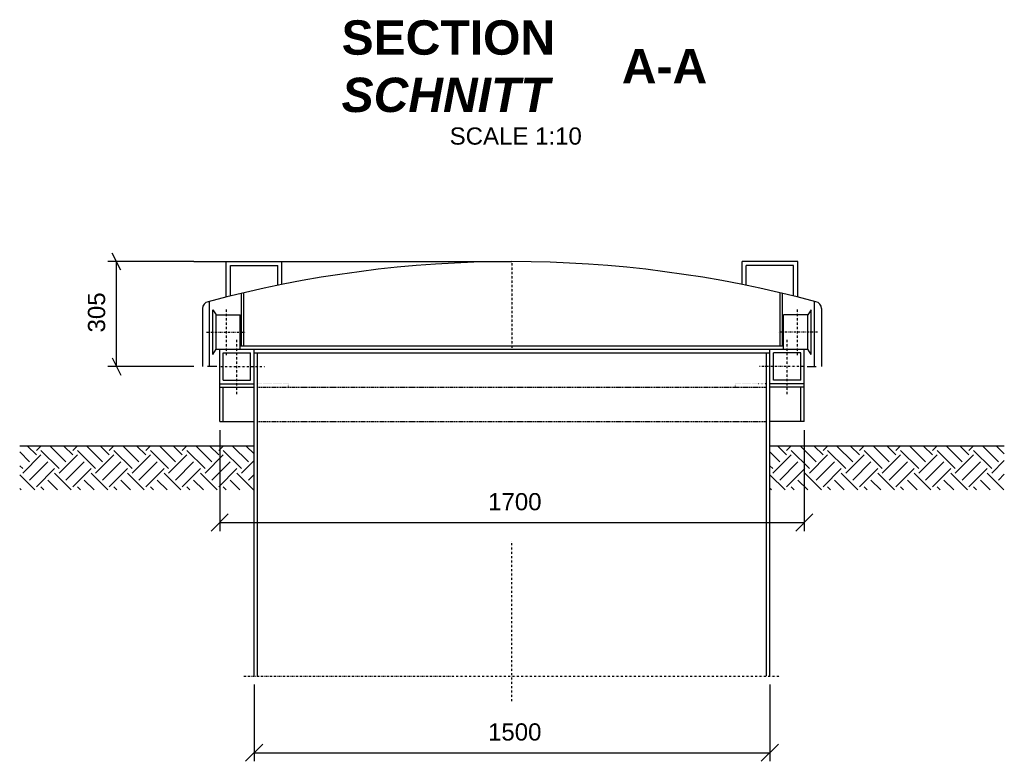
# Model space of a CAD drawing. Header units: millimetres. Extents: x -199700 to -180307, y -39802 to -30209.
# Tile 11 of 11: x -183170 to -180307, y -37072 to -34916. Entities that reach past the tile are written whole.
import ezdxf

# ---------------------------------------------------------------- set-up
doc = ezdxf.new("R2010")
doc.units = ezdxf.units.MM
doc.header["$LTSCALE"] = 5
doc.header["$MEASUREMENT"] = 0
for name, pattern in [('DASHDOT', [1, 0.5, -0.25, 0, -0.25]), ('DOT', [0.25, 0, -0.25]), ('HIDDEN', [0.375, 0.25, -0.125])]:
    doc.linetypes.add(name, pattern=pattern)
doc.layers.get('0').update_dxf_attribs({"linetype": 'CONTINUOUS'})
for name, color, linetype in [('2', 7, 'CONTINUOUS'), ('3', 7, 'CONTINUOUS'), ('5', 7, 'CONTINUOUS'), ('7', 7, 'CONTINUOUS'), ('Beschriftung', 7, 'CONTINUOUS')]:
    doc.layers.add(name, color=color, linetype=linetype)

msp = doc.modelspace()

# ---------------------------------------------------------------- hatches: boundary and pattern name
at = {"linetype": 'Continuous'}
h = msp.add_hatch(dxfattribs=at)
h.set_pattern_fill('EARTH', color=256, scale=300, angle=45)
h.set_pattern_definition([(45, (5039.21, 0), (7e-15, 106.066017), [75, -75]), (45, (5019.32, 19.89), (7e-15, 106.066017), [75, -75]), (45, (4999.43, 39.775), (7e-15, 106.066017), [75, -75]), (135, (4999.43, 53.03), (-106.066017, 1e-14), [75, -75]), (135, (5019.32, 72.92), (-106.066017, 1e-14), [75, -75]), (135, (5039.21, 92.81), (-106.066017, 1e-14), [75, -75])])
h.paths.add_polyline_path([(-182488.7, -36155.9), (-183170.3, -36155.9), (-183170.3, -36283.3), (-182488.7, -36283.3)])
h = msp.add_hatch(dxfattribs=at)
h.set_pattern_fill('EARTH', color=256, scale=300, angle=45)
h.set_pattern_definition([(45, (7220.83, 0), (7e-15, 106.066017), [75, -75]), (45, (7200.94, 19.89), (7e-15, 106.066017), [75, -75]), (45, (7181.05, 39.775), (7e-15, 106.066017), [75, -75]), (135, (7181.05, 53.03), (-106.066017, 1e-14), [75, -75]), (135, (7200.94, 72.92), (-106.066017, 1e-14), [75, -75]), (135, (7220.83, 92.81), (-106.066017, 1e-14), [75, -75])])
h.paths.add_polyline_path([(-180307, -36155.9), (-180988.7, -36155.9), (-180988.7, -36283.3), (-180307, -36283.3)])

# ---------------------------------------------------------------- linework, layer by layer
at = {"layer": '2', "color": 7, "linetype": 'Continuous', "ltscale": 2.5}
for p, q in [((-182569.7, -35619), (-182407.7, -35619)), ((-182569.7, -35722.4), (-182569.7, -35619)), ((-182557.7, -35631), (-182419.7, -35631)), ((-182557.7, -35719.4), (-182557.7, -35631)), ((-182419.7, -35688.3), (-182419.7, -35631)), ((-182407.7, -35685.8), (-182407.7, -35619)), ((-180907.7, -35619), (-181069.7, -35619)), ((-181069.7, -35685.8), (-181069.7, -35619)), ((-180919.7, -35631), (-181057.7, -35631)), ((-181057.7, -35688.3), (-181057.7, -35631)), ((-180919.7, -35719.4), (-180919.7, -35631)), ((-180907.7, -35722.4), (-180907.7, -35619)), ((-182525.7, -35864.4), (-182525.7, -35711.7)), ((-182518.7, -35864.4), (-182518.7, -35710)), ((-180958.7, -35864.4), (-180958.7, -35710)), ((-180951.7, -35864.4), (-180951.7, -35711.7)), ((-182638.7, -35755.8), (-182638.7, -35924.4)), ((-182618.7, -35924.4), (-182618.7, -35735.4)), ((-182608.7, -35889.4), (-182608.7, -35759.4)), ((-182608.7, -35759.4), (-182598.7, -35774.4)), ((-180868.7, -35759.4), (-180878.7, -35774.4)), ((-180868.7, -35889.4), (-180868.7, -35759.4)), ((-180858.7, -35924.4), (-180858.7, -35735.4)), ((-180838.7, -35755.8), (-180838.7, -35924.4)), ((-182598.7, -35774.4), (-182528.7, -35774.4)), ((-182598.7, -35874.4), (-182598.7, -35774.4)), ((-182528.7, -35874.4), (-182528.7, -35774.4)), ((-180878.7, -35774.4), (-180948.7, -35774.4)), ((-180948.7, -35874.4), (-180948.7, -35774.4)), ((-180878.7, -35874.4), (-180878.7, -35774.4)), ((-182608.7, -35889.4), (-182598.7, -35874.4)), ((-182598.7, -35874.4), (-180878.7, -35874.4)), ((-182588.7, -36084.4), (-182588.7, -35874.4)), ((-182528.7, -35864.4), (-180948.7, -35864.4)), ((-182488.7, -36824.4), (-182488.7, -35874.4)), ((-180988.7, -36824.4), (-180988.7, -35874.4)), ((-180888.7, -36084.4), (-180888.7, -35874.4)), ((-180868.7, -35889.4), (-180878.7, -35874.4)), ((-182578.7, -35964.4), (-182578.7, -35884.4)), ((-182578.7, -35884.4), (-182498.7, -35884.4)), ((-182498.7, -35964.4), (-182498.7, -35884.4)), ((-182488.7, -35884.4), (-180988.7, -35884.4)), ((-182478.7, -36824.4), (-182478.7, -35884.4)), ((-180998.7, -36824.4), (-180998.7, -35884.4)), ((-180898.7, -35884.4), (-180978.7, -35884.4)), ((-180978.7, -35964.4), (-180978.7, -35884.4)), ((-180898.7, -35964.4), (-180898.7, -35884.4)), ((-182596.7, -35924.4), (-182623.7, -35924.4)), ((-180880.7, -35924.4), (-180853.7, -35924.4)), ((-182588.7, -35974.4), (-182488.7, -35974.4)), ((-182588.7, -35984.4), (-182488.7, -35984.4)), ((-182578.7, -35964.4), (-182498.7, -35964.4)), ((-182578.7, -36084.4), (-182578.7, -35984.4)), ((-180888.7, -35974.4), (-180988.7, -35974.4)), ((-180888.7, -35984.4), (-180988.7, -35984.4)), ((-180898.7, -35964.4), (-180978.7, -35964.4)), ((-180898.7, -36084.4), (-180898.7, -35984.4)), ((-182588.7, -36084.4), (-182488.7, -36084.4)), ((-180888.7, -36084.4), (-180988.7, -36084.4))]:
    msp.add_line(p, q, dxfattribs=at)
at = {"layer": '2', "color": 7, "linetype": 'DASHDOT', "ltscale": 2.5}
for p, q in [((-181738.7, -35624.4), (-181738.7, -35874.4)), ((-182568.7, -35891.1), (-182568.7, -35757.1)), ((-180908.7, -35891.1), (-180908.7, -35757.1)), ((-182627.3, -35824.4), (-182513.5, -35824.4)), ((-182538.7, -36004.4), (-182538.7, -35844.4)), ((-180850.1, -35824.4), (-180963.9, -35824.4)), ((-180938.7, -36004.4), (-180938.7, -35844.4)), ((-182585.5, -35924.4), (-182458.7, -35924.4)), ((-180891.8, -35924.4), (-181018.7, -35924.4)), ((-181738.7, -36897.7), (-181738.7, -36433.2)), ((-182518.7, -36824.4), (-180958.7, -36824.4))]:
    msp.add_line(p, q, dxfattribs=at)
at = {"layer": '2', "color": 7, "linetype": 'DOT', "ltscale": 2.5}
for p, q in [((-182478.7, -35974.4), (-182388.7, -35974.4)), ((-182388.7, -35984.4), (-182388.7, -35974.4)), ((-181088.7, -35984.4), (-181088.7, -35974.4)), ((-180998.7, -35974.4), (-181088.7, -35974.4))]:
    msp.add_line(p, q, dxfattribs=at)
at = {"layer": '2', "color": 7, "linetype": 'HIDDEN', "ltscale": 2.5}
for p, q in [((-182478.7, -35984.4), (-180998.7, -35984.4)), ((-182478.7, -36084.4), (-180998.7, -36084.4))]:
    msp.add_line(p, q, dxfattribs=at)
at = {"layer": '2', "color": 7, "linetype": 'Continuous', "ltscale": 2.5}
for centre, start, end in [((-182618.7, -35755.8), 101.2633, 180), ((-180858.7, -35755.8), 0, 78.7367)]:
    msp.add_arc(centre, 20, start, end, dxfattribs=at)
at = {"layer": '3', "color": 7, "linetype": 'Continuous', "ltscale": 2.5}
for p, q in [((-182588.7, -36109.4), (-182588.7, -36403)), ((-180888.7, -36109.4), (-180888.7, -36403)), ((-182613.7, -36403), (-182563.7, -36353)), ((-180863.7, -36353), (-180913.7, -36403)), ((-182588.7, -36378), (-180888.7, -36378)), ((-182488.7, -36849.4), (-182488.7, -37072.4)), ((-180988.7, -36849.4), (-180988.7, -37072.4)), ((-182513.7, -37072.4), (-182463.7, -37022.4)), ((-182488.7, -37047.4), (-180988.7, -37047.4)), ((-180963.7, -37022.4), (-181013.7, -37072.4))]:
    msp.add_line(p, q, dxfattribs=at)
at = {"layer": '5', "color": 7, "linetype": 'Continuous', "ltscale": 2.5}
for p, q in [((-182488.7, -36155.9), (-183170.3, -36155.9)), ((-180307, -36155.9), (-180988.7, -36155.9))]:
    msp.add_line(p, q, dxfattribs=at)
at = {"layer": '7', "color": 7, "linetype": 'Continuous', "ltscale": 2.5}
for p, q in [((-182876, -35644.4), (-182901, -35594.4)), ((-182663.7, -35619.4), (-182913.5, -35619.4)), ((-182888.5, -35924.4), (-182888.5, -35619.4)), ((-182901, -35899.4), (-182876, -35949.4)), ((-182663.7, -35924.4), (-182913.5, -35924.4))]:
    msp.add_line(p, q, dxfattribs=at)
msp.add_arc((-181738.7, -39023.2), 3403.7, 74.9485, 105.0514, dxfattribs=at)
at = {"layer": 'Beschriftung', "linetype": 'Continuous', "ltscale": 2.5}
msp.add_line((-182663.7, -35619.4), (-181738.7, -35619.4), dxfattribs=at)

# ---------------------------------------------------------------- texts
at = {"layer": 'Beschriftung', "linetype": 'Continuous', "ltscale": 2.5, "width": 1736.618, "line_spacing_factor": 0.5}
for s, insert, char_height, attachment_point in [('{\\fArial|b1|i0|c0|p34;SECTION\\P                     A-A\\P\\fArial|b1|i1|c0|p34;SCHNITT}', (-182234.2, -34917.8), 100, 1), ('{\\fArial|b0|i0|c0|p34;SCALE 1:10}', (-181727.8, -35280), 50, 8), ('{\\fArial|b0|i0|c0|p34;1700}', (-181808.1, -36292.5), 50, 1), ('{\\fArial|b0|i0|c0|p34;1500}', (-181808.4, -36962), 50, 1)]:
    msp.add_mtext(s, dxfattribs=dict(at, insert=insert, char_height=char_height, attachment_point=attachment_point))
at = {"layer": 'Beschriftung', "linetype": 'Continuous', "ltscale": 2.5, "insert": (-182971.9, -35825.5), "char_height": 50, "width": 1736.618, "attachment_point": 1, "rotation": 90, "line_spacing_factor": 0.5}
msp.add_mtext('{\\fArial|b0|i0|c0|p34;305}', dxfattribs=at)

doc.saveas('drawing.dxf')
